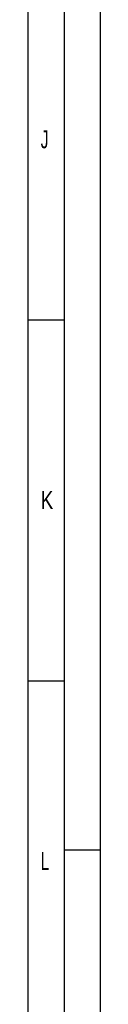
# Model space of a CAD drawing. Header units: millimetres. Extents: x 0 to 1189, y 0 to 841.
# Tile 97 of 112: x 1179 to 1189, y 276 to 412. Entities that reach past the tile are written whole.
import ezdxf

# ---------------------------------------------------------------- set-up
doc = ezdxf.new("R2010")
doc.units = ezdxf.units.MM
doc.header["$LTSCALE"] = 65.395
doc.layers.get('0').update_dxf_attribs({"linetype": 'CONTINUOUS'})
doc.styles.add('TEXTSTYLE_2', font='txt')

msp = doc.modelspace()

# ---------------------------------------------------------------- linework, layer by layer
at = {"color": 5, "linetype": 'Continuous'}
for p, q in [((1189, 841), (1189, 0)), ((1179, 831), (1179, 10)), ((1179, 370.5), (1184, 370.5)), ((1179, 320.5), (1184, 320.5)), ((1189, 297), (1184, 297))]:
    msp.add_line(p, q, dxfattribs=at)
at = {"color": 6, "linetype": 'Continuous'}
msp.add_line((1184, 836), (1184, 5), dxfattribs=at)

# ---------------------------------------------------------------- texts
at = {"color": 5, "linetype": 'Continuous', "style": 'TEXTSTYLE_2'}
for s, width, p in [('J', 0.642857, (1180.77091, 394.271)), ('K', 0.785714, (1180.77091, 344.271)), ('L', 0.642857, (1180.77091, 294.271))]:
    msp.add_text(s, height=2.50001, dxfattribs=dict(at, width=width)).set_placement(p)

doc.saveas('drawing.dxf')
